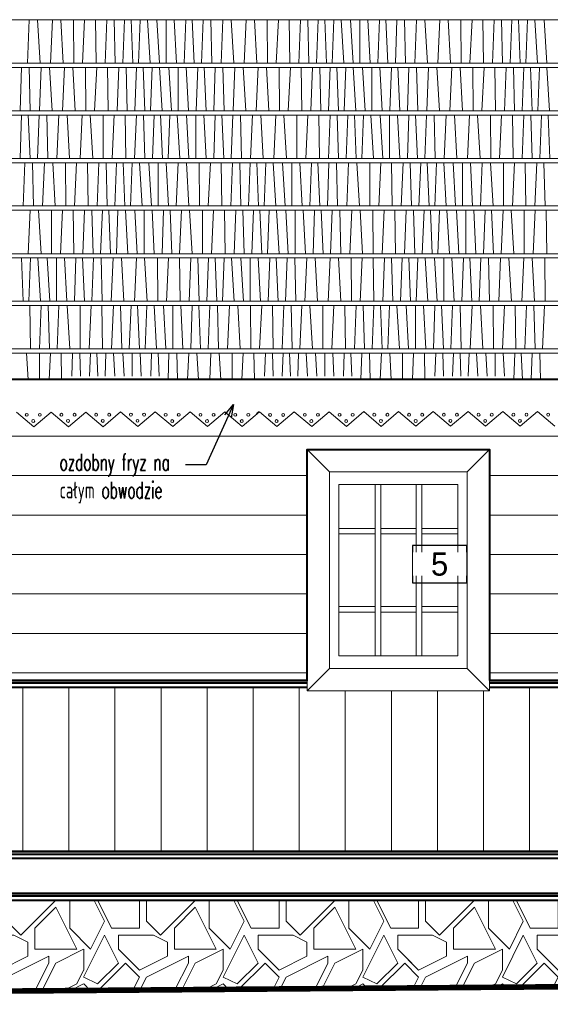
# Model space of a CAD drawing. Header units: centimetres. Extents: x 148485 to 162129, y -6573 to -2118.
# Tile 125 of 167: x 154604 to 154889, y -6224 to -5694. Entities that reach past the tile are written whole.
import ezdxf
from ezdxf import colors
from ezdxf.entities.mleader import LeaderData, LeaderLine
from ezdxf.math import Vec2, Vec3

# ---------------------------------------------------------------- set-up
doc = ezdxf.new("R2010")
doc.units = ezdxf.units.CM
doc.header["$LTSCALE"] = 0.1
doc.layers.get('0').update_dxf_attribs({"color": 45})
doc.layers.add('A_opisy elewacji', color=7, linetype='Continuous')
doc.layers.add('widoki_R&F', color=4, linetype='Continuous')
for name, color, linetype, lineweight in [('ELEWACJE - dach podziały', 34, 'Continuous', 15), ('ELEWACJE - deskowanie', 251, 'Continuous', 13), ('ELEWACJE - gzymsy', 231, 'Continuous', 15), ('ELEWACJE - hacz dachówki', 251, 'Continuous', 9), ('ELEWACJE - stolarka', 200, 'Continuous', 15), ('ELEWACJE - ściany', 7, 'Continuous', 40), ('PODSTAWOWE - teren', 54, 'Continuous', 50)]:
    doc.layers.add(name, color=color, linetype=linetype, lineweight=lineweight)
doc.styles.add('CG', font='FL Pismo Techniczne.ttf')
doc.styles.add('Skala 50', font='simplex.shx', dxfattribs={"width": 0.9, "height": 10})

# ---------------------------------------------------------------- blocks, each defined once
blk = doc.blocks.new('_Open30')
at = {"color": 0, "linetype": 'ByBlock', "lineweight": -2, "transparency": 16777216}
for p, q in [((-1, 0.2679), (0, 0)), ((0, 0), (-1, -0.2679)), ((0, 0), (-1, 0))]:
    blk.add_line(p, q, dxfattribs=at)

msp = doc.modelspace()

# ---------------------------------------------------------------- hatches: boundary and pattern name
at = {"layer": 'ELEWACJE - hacz dachówki'}
h = msp.add_hatch(dxfattribs=at)
h.set_pattern_fill('JIS_WOOD', color=256, scale=30, angle=315)
h.set_pattern_definition([(360, (-5147.87, 0), (5e-15, 21.2132034), [])])
h.paths.add_polyline_path([(154513.633, -6049.86), (154758.044, -6049.86), (154758.044, -5925.718), (154856.044, -5925.718), (154856.044, -6049.86), (155143.167, -6049.86), (155143.167, -5904.801), (155133.831, -5912.73), (155124.497, -5904.826), (155115.161, -5912.756), (155105.826, -5904.851), (155096.491, -5912.781), (155087.156, -5904.877), (155077.821, -5912.806), (155068.486, -5904.902), (155059.15, -5912.832), (155049.816, -5904.927), (155040.48, -5912.857), (155031.145, -5904.953), (155021.81, -5912.882), (155012.475, -5904.978), (155003.14, -5912.908), (154993.805, -5905.003), (154984.469, -5912.933), (154975.135, -5905.029), (154965.799, -5912.958), (154956.464, -5905.054), (154947.129, -5912.984), (154937.794, -5905.079), (154928.459, -5913.009), (154919.124, -5905.105), (154909.789, -5913.034), (154900.454, -5905.13), (154891.118, -5913.06), (154881.784, -5905.155), (154872.448, -5913.085), (154863.113, -5905.18), (154853.778, -5913.11), (154844.443, -5905.206), (154835.108, -5913.136), (154825.773, -5905.231), (154816.437, -5913.161), (154807.103, -5905.256), (154797.767, -5913.186), (154788.432, -5905.282), (154779.097, -5913.211), (154769.762, -5905.307), (154760.427, -5913.237), (154751.092, -5905.332), (154741.757, -5913.262), (154732.422, -5905.358), (154723.086, -5913.287), (154713.752, -5905.383), (154704.416, -5913.313), (154695.081, -5905.408), (154685.746, -5913.338), (154676.411, -5905.434), (154667.076, -5913.363), (154657.741, -5905.459), (154648.405, -5913.389), (154639.071, -5905.484), (154629.735, -5913.414), (154620.4, -5905.51), (154611.065, -5913.439), (154601.73, -5905.535), (154592.395, -5913.465), (154583.06, -5905.56), (154573.724, -5913.49), (154564.39, -5905.586), (154555.054, -5913.515), (154545.719, -5905.611), (154539.251, -5910.467), (154551.474, -5922.56), (154513.633, -5922.56)])
h = msp.add_hatch(dxfattribs=at)
h.set_pattern_fill('JIS_WOOD', color=256, scale=35, angle=45)
h.set_pattern_definition([(90, (-5147.87, 0), (-24.7487373, 2e-15), [])])
h.paths.add_polyline_path([(155152.667, -6141.86), (155152.667, -6053.68), (154856.044, -6053.68), (154856.044, -6055.403), (154758.044, -6055.403), (154758.044, -6053.68), (154518.839, -6053.68), (154512.2, -6053.68), (154512.2, -6141.86)])
at = {"layer": 'ELEWACJE - hacz dachówki', "transparency": 33554687}
h = msp.add_hatch(dxfattribs=at)
h.set_pattern_fill('GRAVEL', color=256, scale=75, pattern_type=2)
h.set_pattern_definition([(0, (-713.396, 1605.56), (75, 75), [22.5, -52.5]), (0, (-668.396, 1613.06), (75, 75), [18.75, -56.25]), (0, (-672.146, 1616.81), (75, 75), [15, -60]), (0, (-694.646, 1635.56), (75, 75), [11.25, -11.25, 15, -37.5]), (0, (-694.646, 1639.31), (75, 75), [15, -3.75, 18.75, -37.5]), (0, (-728.396, 1654.31), (75, 75), [18.75, -56.25]), (0, (-657.146, 1658.06), (75, 75), [18.75, -56.25]), (90, (-728.396, 1620.56), (-75, 75), [11.25, -63.75]), (90, (-717.146, 1676.81), (-75, 75), [7.5, -67.5]), (90, (-713.396, 1605.56), (-75, 75), [11.25, -63.75]), (90, (-705.896, 1673.06), (-75, 75), [3.75, -71.25]), (90, (-702.146, 1643.06), (-75, 75), [11.25, -63.75]), (90, (-694.646, 1616.81), (-75, 75), [18.75, -56.25]), (90, (-687.146, 1669.31), (-75, 75), [11.25, -63.75]), (90, (-679.646, 1639.31), (-75, 75), [15, -60]), (90, (-675.896, 1639.31), (-75, 75), [15, -60]), (90, (-668.396, 1605.56), (-75, 75), [7.5, -67.5]), (90, (-657.146, 1616.81), (-75, 75), [18.75, -56.25]), (45, (-720.896, 1613.06), (0, 75), [31.8198, -74.246217]), (45, (-713.396, 1616.81), (0, 75), [15.9099, -90.156117]), (45, (-679.646, 1658.06), (0, 75), [21.213203, -84.852815]), (45, (-679.646, 1661.81), (0, 75), [15.9099, -90.156117]), (135, (-705.896, 1654.31), (-75, 2e-14), [5.303325, -100.762692]), (135, (-720.896, 1613.06), (-75, 2e-14), [10.606575, -95.459442]), (135, (-698.396, 1635.56), (-75, 2e-14), [10.606575, -95.459442]), (135, (-679.646, 1654.31), (-75, 2e-14), [10.606575, -95.459442]), (135, (-657.146, 1669.31), (-75, 2e-14), [15.9099, -90.156117]), (135, (-657.146, 1665.56), (-75, 2e-14), [10.606575, -95.459442]), (135, (-660.896, 1673.06), (-75, 2e-14), [10.606575, -95.459442]), (135, (-683.396, 1605.56), (-75, 2e-14), [15.9099, -90.156117]), (26.56505, (-660.896, 1650.562), (75, 3e-08), [8.385, -159.3201]), (26.56505, (-679.646, 1631.812), (75, 3e-08), [8.385, -159.3201]), (26.56505, (-705.896, 1654.312), (75, 3e-08), [16.77, -150.9351]), (26.56505, (-702.146, 1673.062), (75, 3e-08), [16.77, -150.9351]), (26.56505, (-702.146, 1654.312), (75, 3e-08), [16.77, -150.9351]), (26.56505, (-657.146, 1669.312), (75, 3e-08), [16.77, -150.9351]), (26.56505, (-728.396, 1631.812), (75, 3e-08), [25.15575, -142.54935]), (26.56505, (-728.396, 1635.562), (75, 3e-08), [25.15575, -142.54935]), (26.56505, (-728.396, 1665.562), (75, 3e-08), [25.15575, -142.54935]), (63.43495, (-690.896, 1661.812), (4e-09, 75), [8.385, -159.3201]), (63.43495, (-657.146, 1658.062), (4e-09, 75), [8.385, -100.625098, 16.77, -41.925]), (63.43495, (-664.646, 1650.562), (4e-09, 75), [16.77, -150.9351]), (63.43495, (-709.646, 1658.062), (4e-09, 75), [16.77, -150.9351]), (63.43495, (-713.396, 1658.062), (4e-09, 75), [16.77, -150.9351]), (63.43495, (-687.146, 1665.562), (4e-09, 75), [25.15575, -142.54935]), (116.56505, (-705.896, 1646.812), (-3e-08, 75), [8.385, -159.3201]), (116.56505, (-657.146, 1639.312), (-3e-08, 75), [8.385, -159.3201]), (116.56505, (-672.146, 1616.812), (-3e-08, 75), [16.77, -150.9351]), (116.56505, (-675.896, 1620.562), (-3e-08, 75), [16.77, -150.9351]), (116.56505, (-668.396, 1673.062), (-3e-08, 75), [16.77, -150.9351]), (116.56505, (-728.396, 1635.562), (-3e-08, 75), [16.77, -150.9351]), (116.56505, (-690.896, 1605.562), (-3e-08, 75), [25.15575, -142.54935]), (153.43495, (-664.646, 1650.562), (-75, 4e-09), [16.77, -150.9351]), (153.43495, (-660.896, 1646.812), (-75, 4e-09), [16.77, -150.9351]), (153.43495, (-717.146, 1609.312), (-75, 4e-09), [8.385, -159.3201]), (153.43495, (-694.646, 1639.312), (-75, 4e-09), [8.385, -159.3201]), (153.43495, (-679.646, 1661.812), (-75, 4e-09), [8.385, -159.3201])])
h.paths.add_polyline_path([(154517.7, -6217.56), (155158.167, -6212.56), (155158.167, -6168.219), (154517.7, -6168.219)])

# ---------------------------------------------------------------- linework, layer by layer
at = {"layer": 'A_opisy elewacji'}
msp.add_lwpolyline([(154843.793, -5997.328), (154843.793, -5977.328), (154814.537, -5977.328), (154814.537, -5997.328)], close=True, dxfattribs=at)
at = {"layer": 'ELEWACJE - dach podziały'}
for points in [[(154205.667, -5717.795), (155142.973, -5717.795)], [(154397.481, -5743.404), (155152.419, -5743.404)], [(154417.946, -5769.054), (155158.747, -5769.054)], [(154437.825, -5794.664), (155171.287, -5794.664)], [(154461.31, -5820.319), (155184.984, -5820.319)], [(154484.744, -5845.929), (155197.211, -5845.929)], [(154508.229, -5871.583), (155208.335, -5871.583)], [(154520.963, -5888.06), (155214.467, -5888.06)]]:
    msp.add_lwpolyline(points, dxfattribs=at)
at = {"layer": 'ELEWACJE - deskowanie'}
for points in [[(154794.544, -5944.56), (154794.544, -6036.56), (154797.544, -6036.56), (154797.544, -5944.56), (154794.544, -5944.56)], [(154816.544, -5944.56), (154816.544, -6036.56), (154819.544, -6036.56), (154819.544, -5944.56), (154816.544, -5944.56)], [(154794.544, -5968.06), (154775.044, -5968.06), (154775.044, -5971.06), (154794.544, -5971.06), (154794.544, -5968.06)], [(154816.544, -5968.06), (154797.544, -5968.06), (154797.544, -5971.06), (154816.544, -5971.06), (154816.544, -5968.06)], [(154839.044, -5968.06), (154819.544, -5968.06), (154819.544, -5971.06), (154839.044, -5971.06), (154839.044, -5968.06)], [(154794.544, -6010.06), (154775.044, -6010.06), (154775.044, -6013.06), (154794.544, -6013.06), (154794.544, -6010.06)], [(154816.544, -6010.06), (154797.544, -6010.06), (154797.544, -6013.06), (154816.544, -6013.06), (154816.544, -6010.06)], [(154839.044, -6010.06), (154819.544, -6010.06), (154819.544, -6013.06), (154839.044, -6013.06), (154839.044, -6010.06)]]:
    msp.add_lwpolyline(points, dxfattribs=at)
at = {"layer": 'ELEWACJE - gzymsy'}
for points in [[(154520.963, -5888.06), (155143.167, -5888.06)], [(154891.118, -5913.06), (154881.784, -5905.155), (154872.448, -5913.085), (154863.113, -5905.18), (154853.778, -5913.11), (154844.443, -5905.206), (154835.108, -5913.136), (154825.773, -5905.231), (154816.437, -5913.161), (154807.103, -5905.256), (154797.767, -5913.186), (154788.432, -5905.282), (154779.097, -5913.211), (154769.762, -5905.307), (154760.427, -5913.237), (154751.092, -5905.332), (154741.757, -5913.262), (154732.422, -5905.358), (154723.086, -5913.287), (154713.752, -5905.383), (154704.416, -5913.313), (154695.081, -5905.408), (154685.746, -5913.338), (154676.411, -5905.434), (154667.076, -5913.363), (154657.741, -5905.459), (154648.405, -5913.389), (154639.071, -5905.484), (154629.735, -5913.414), (154620.4, -5905.51), (154611.065, -5913.439), (154601.73, -5905.535)], [(154732.222, -5905.122), (154732.222, -5905.122), (154730.824, -5906.31), (154730.824, -5906.31)], [(154730.824, -5906.31), (154730.824, -5906.31), (154730.824, -5906.31), (154732.222, -5905.122)]]:
    msp.add_lwpolyline(points, dxfattribs=at)
msp.add_lwpolyline([(154775.044, -6036.56), (154839.044, -6036.56), (154839.044, -5944.56), (154775.044, -5944.56)], close=True, dxfattribs=at)
for centre in [(154607.303, -5906.979), (154610.821, -5910.317), (154614.339, -5906.98), (154625.973, -5906.954), (154629.491, -5910.292), (154629.491, -5910.292), (154633.009, -5906.954), (154644.643, -5906.929), (154648.161, -5910.266), (154648.161, -5910.266), (154651.679, -5906.929), (154663.314, -5906.903), (154666.831, -5910.241), (154666.831, -5910.241), (154670.35, -5906.904), (154681.984, -5907.021), (154685.502, -5910.359), (154685.502, -5910.359), (154689.02, -5907.022), (154700.676, -5907.022), (154704.194, -5910.36), (154707.712, -5907.023), (154719.346, -5906.997), (154722.864, -5910.334), (154722.864, -5910.334), (154726.382, -5906.997), (154738.061, -5907.024), (154741.579, -5910.361), (154745.097, -5907.024), (154756.731, -5906.999), (154760.249, -5910.336), (154760.249, -5910.336), (154763.767, -5906.999), (154775.424, -5906.999), (154778.942, -5910.337), (154782.46, -5907), (154794.094, -5906.974), (154797.612, -5910.312), (154797.612, -5910.312), (154801.13, -5906.974), (154812.786, -5906.975), (154816.304, -5910.312), (154819.822, -5906.975), (154831.457, -5906.95), (154834.975, -5910.287), (154834.975, -5910.287), (154838.493, -5906.95), (154850.127, -5906.924), (154853.645, -5910.262), (154853.645, -5910.262), (154857.163, -5906.925), (154868.819, -5906.925), (154872.337, -5910.263), (154875.855, -5906.925), (154887.49, -5906.9)]:
    msp.add_circle(centre, 0.783, dxfattribs=at)
at = {"layer": 'ELEWACJE - hacz dachówki'}
for p, q in [((154608.667, -5694.466), (154607.64, -5717.795)), ((154613.106, -5694.466), (154614.45, -5717.795)), ((154621.126, -5694.466), (154620.098, -5717.795)), ((154625.564, -5694.466), (154626.909, -5717.795)), ((154632.471, -5694.466), (154632.557, -5717.795)), ((154638.444, -5694.466), (154637.329, -5717.795)), ((154644.228, -5694.466), (154644.594, -5717.795)), ((154649.404, -5717.795), (154650.367, -5694.466)), ((154654.89, -5717.795), (154654.211, -5694.466)), ((154658.923, -5717.795), (154659.886, -5694.466)), ((154664.335, -5717.795), (154663.372, -5694.466)), ((154667.395, -5717.795), (154668.268, -5694.466)), ((154673.614, -5717.795), (154672.23, -5694.466)), ((154678.594, -5717.795), (154677.284, -5694.466)), ((154682.28, -5717.795), (154682.28, -5694.466)), ((154687.757, -5717.795), (154686.593, -5694.466)), ((154691.936, -5717.795), (154692.737, -5694.466)), ((154697.259, -5717.795), (154696.24, -5694.466)), ((154702.136, -5694.466), (154701.31, -5717.795)), ((154706.303, -5694.466), (154706.853, -5717.795)), ((154712.739, -5694.466), (154711.712, -5717.795)), ((154717.178, -5694.466), (154718.522, -5717.795)), ((154725.198, -5694.466), (154724.171, -5717.795)), ((154729.637, -5694.466), (154730.981, -5717.795)), ((154736.543, -5694.466), (154736.629, -5717.795)), ((154742.516, -5694.466), (154741.401, -5717.795)), ((154748.3, -5694.466), (154748.667, -5717.795)), ((154753.476, -5717.795), (154754.44, -5694.466)), ((154758.963, -5717.795), (154758.283, -5694.466)), ((154762.995, -5717.795), (154763.958, -5694.466)), ((154768.407, -5717.795), (154767.444, -5694.466)), ((154771.467, -5717.795), (154772.34, -5694.466)), ((154777.686, -5717.795), (154776.303, -5694.466)), ((154782.666, -5717.795), (154781.356, -5694.466)), ((154786.352, -5717.795), (154786.352, -5694.466)), ((154791.829, -5717.795), (154790.665, -5694.466)), ((154796.008, -5717.795), (154796.809, -5694.466)), ((154801.331, -5717.795), (154800.312, -5694.466)), ((154806.208, -5694.466), (154805.382, -5717.795)), ((154810.375, -5694.466), (154810.925, -5717.795)), ((154816.812, -5694.466), (154815.784, -5717.795)), ((154821.25, -5694.466), (154822.595, -5717.795)), ((154829.27, -5694.466), (154828.243, -5717.795)), ((154833.709, -5694.466), (154835.053, -5717.795)), ((154840.616, -5694.466), (154840.702, -5717.795)), ((154846.588, -5694.466), (154845.473, -5717.795)), ((154852.372, -5694.466), (154852.739, -5717.795)), ((154857.549, -5717.795), (154858.512, -5694.466)), ((154863.035, -5717.795), (154862.355, -5694.466)), ((154867.067, -5717.795), (154868.031, -5694.466)), ((154872.479, -5717.795), (154871.516, -5694.466)), ((154875.539, -5717.795), (154876.413, -5694.466)), ((154881.758, -5717.795), (154880.375, -5694.466)), ((154886.739, -5717.795), (154885.428, -5694.466)), ((154604.527, -5720.074), (154603.701, -5743.404)), ((154608.694, -5720.074), (154609.244, -5743.404)), ((154615.13, -5720.074), (154614.103, -5743.404)), ((154619.568, -5720.074), (154620.913, -5743.404)), ((154627.589, -5720.074), (154626.561, -5743.404)), ((154632.027, -5720.074), (154633.372, -5743.404)), ((154638.934, -5720.074), (154639.02, -5743.404)), ((154644.907, -5720.074), (154643.792, -5743.404)), ((154650.691, -5720.074), (154651.057, -5743.404)), ((154655.867, -5743.404), (154656.83, -5720.074)), ((154661.353, -5743.404), (154660.674, -5720.074)), ((154665.386, -5743.404), (154666.349, -5720.074)), ((154670.798, -5743.404), (154669.835, -5720.074)), ((154673.858, -5743.404), (154674.731, -5720.074)), ((154680.076, -5743.404), (154678.693, -5720.074)), ((154685.057, -5743.404), (154683.747, -5720.074)), ((154688.743, -5743.404), (154688.743, -5720.074)), ((154694.22, -5743.404), (154693.056, -5720.074)), ((154698.399, -5743.404), (154699.2, -5720.074)), ((154703.722, -5743.404), (154702.703, -5720.074)), ((154708.599, -5720.074), (154707.773, -5743.404)), ((154712.766, -5720.074), (154713.316, -5743.404)), ((154719.202, -5720.074), (154718.175, -5743.404)), ((154723.641, -5720.074), (154724.985, -5743.404)), ((154731.661, -5720.074), (154730.634, -5743.404)), ((154736.099, -5720.074), (154737.444, -5743.404)), ((154743.006, -5720.074), (154743.092, -5743.404)), ((154748.979, -5720.074), (154747.864, -5743.404)), ((154754.763, -5720.074), (154755.129, -5743.404)), ((154759.939, -5743.404), (154760.902, -5720.074)), ((154765.425, -5743.404), (154764.746, -5720.074)), ((154769.458, -5743.404), (154770.421, -5720.074)), ((154774.87, -5743.404), (154773.907, -5720.074)), ((154777.93, -5743.404), (154778.803, -5720.074)), ((154784.149, -5743.404), (154782.766, -5720.074)), ((154789.129, -5743.404), (154787.819, -5720.074)), ((154792.815, -5743.404), (154792.815, -5720.074)), ((154798.292, -5743.404), (154797.128, -5720.074)), ((154802.471, -5743.404), (154803.272, -5720.074)), ((154807.794, -5743.404), (154806.775, -5720.074)), ((154812.671, -5720.074), (154811.845, -5743.404)), ((154816.838, -5720.074), (154817.388, -5743.404)), ((154823.275, -5720.074), (154822.247, -5743.404)), ((154827.713, -5720.074), (154829.057, -5743.404)), ((154835.731, -5720.12), (154834.704, -5743.449)), ((154840.17, -5720.12), (154841.514, -5743.449)), ((154847.076, -5720.12), (154847.163, -5743.449)), ((154853.049, -5720.12), (154851.934, -5743.449)), ((154858.833, -5720.12), (154859.2, -5743.449)), ((154864.01, -5743.449), (154864.973, -5720.12)), ((154869.496, -5743.449), (154868.816, -5720.12)), ((154873.528, -5743.449), (154874.491, -5720.12)), ((154878.94, -5743.449), (154877.977, -5720.12)), ((154882, -5743.449), (154882.874, -5720.12)), ((154888.219, -5743.449), (154886.836, -5720.12)), ((154603.772, -5769.054), (154604.573, -5745.725)), ((154609.095, -5769.054), (154608.075, -5745.725)), ((154613.972, -5745.725), (154613.146, -5769.054)), ((154618.139, -5745.725), (154618.689, -5769.054)), ((154624.575, -5745.725), (154623.547, -5769.054)), ((154629.013, -5745.725), (154630.358, -5769.054)), ((154637.034, -5745.725), (154636.006, -5769.054)), ((154641.472, -5745.725), (154642.817, -5769.054)), ((154648.379, -5745.725), (154648.465, -5769.054)), ((154654.352, -5745.725), (154653.237, -5769.054)), ((154660.136, -5745.725), (154660.502, -5769.054)), ((154665.312, -5769.054), (154666.275, -5745.725)), ((154670.798, -5769.054), (154670.118, -5745.725)), ((154674.831, -5769.054), (154675.794, -5745.725)), ((154680.243, -5769.054), (154679.28, -5745.725)), ((154683.303, -5769.054), (154684.176, -5745.725)), ((154689.521, -5769.054), (154688.138, -5745.725)), ((154694.502, -5769.054), (154693.192, -5745.725)), ((154698.188, -5769.054), (154698.188, -5745.725)), ((154703.665, -5769.054), (154702.5, -5745.725)), ((154707.844, -5769.054), (154708.645, -5745.725)), ((154713.167, -5769.054), (154712.148, -5745.725)), ((154718.044, -5745.725), (154717.218, -5769.054)), ((154722.211, -5745.725), (154722.761, -5769.054)), ((154728.647, -5745.725), (154727.62, -5769.054)), ((154733.086, -5745.725), (154734.43, -5769.054)), ((154741.106, -5745.729), (154740.078, -5769.058)), ((154745.544, -5745.729), (154746.889, -5769.058)), ((154752.451, -5745.729), (154752.537, -5769.058)), ((154758.424, -5745.729), (154757.309, -5769.058)), ((154764.208, -5745.729), (154764.574, -5769.058)), ((154769.384, -5769.058), (154770.347, -5745.729)), ((154774.87, -5769.058), (154774.19, -5745.729)), ((154778.903, -5769.058), (154779.866, -5745.729)), ((154784.315, -5769.058), (154783.352, -5745.729)), ((154787.375, -5769.058), (154788.248, -5745.729)), ((154793.593, -5769.058), (154792.21, -5745.729)), ((154798.574, -5769.058), (154797.264, -5745.729)), ((154802.26, -5769.058), (154802.26, -5745.729)), ((154807.737, -5769.058), (154806.572, -5745.729)), ((154811.916, -5769.058), (154812.717, -5745.729)), ((154817.239, -5769.058), (154816.22, -5745.729)), ((154822.116, -5745.729), (154821.29, -5769.058)), ((154826.283, -5745.729), (154826.833, -5769.058)), ((154832.719, -5745.729), (154831.692, -5769.058)), ((154837.158, -5745.729), (154838.502, -5769.058)), ((154845.178, -5745.729), (154844.151, -5769.058)), ((154849.616, -5745.729), (154850.961, -5769.058)), ((154856.523, -5745.729), (154856.609, -5769.058)), ((154862.496, -5745.729), (154861.381, -5769.058)), ((154868.28, -5745.729), (154868.646, -5769.058)), ((154873.456, -5769.058), (154874.419, -5745.729)), ((154878.942, -5769.058), (154878.263, -5745.729)), ((154882.975, -5769.058), (154883.938, -5745.729)), ((154888.387, -5769.058), (154887.424, -5745.729)), ((154606.224, -5771.379), (154605.398, -5794.708)), ((154610.391, -5771.379), (154610.941, -5794.708)), ((154616.827, -5771.379), (154615.799, -5794.708)), ((154621.265, -5771.379), (154622.61, -5794.708)), ((154628.172, -5771.379), (154628.258, -5794.708)), ((154634.145, -5771.379), (154633.03, -5794.708)), ((154639.929, -5771.379), (154640.295, -5794.708)), ((154645.105, -5794.708), (154646.068, -5771.379)), ((154650.591, -5794.708), (154649.912, -5771.379)), ((154654.624, -5794.708), (154655.587, -5771.379)), ((154660.036, -5794.708), (154659.073, -5771.379)), ((154663.096, -5794.708), (154663.969, -5771.379)), ((154669.314, -5794.708), (154667.931, -5771.379)), ((154674.295, -5794.708), (154672.985, -5771.379)), ((154677.981, -5794.708), (154677.981, -5771.379)), ((154683.458, -5794.708), (154682.294, -5771.379)), ((154688.664, -5771.379), (154687.637, -5794.708)), ((154693.103, -5771.379), (154694.447, -5794.708)), ((154700.009, -5771.379), (154700.095, -5794.708)), ((154705.982, -5771.379), (154704.867, -5794.708)), ((154711.766, -5771.379), (154712.133, -5794.708)), ((154716.942, -5794.708), (154717.906, -5771.379)), ((154722.429, -5794.708), (154721.749, -5771.379)), ((154726.461, -5794.708), (154727.424, -5771.379)), ((154731.873, -5794.708), (154730.91, -5771.379)), ((154734.933, -5794.708), (154735.806, -5771.379)), ((154741.152, -5794.708), (154739.769, -5771.379)), ((154746.132, -5794.708), (154744.822, -5771.379)), ((154749.818, -5794.708), (154749.818, -5771.379)), ((154755.295, -5794.708), (154754.131, -5771.379)), ((154759.474, -5794.708), (154760.275, -5771.379)), ((154764.797, -5794.708), (154763.778, -5771.379)), ((154769.674, -5771.379), (154768.848, -5794.708)), ((154773.841, -5771.379), (154774.391, -5794.708)), ((154780.278, -5771.379), (154779.25, -5794.708)), ((154784.716, -5771.379), (154786.061, -5794.708)), ((154791.623, -5771.379), (154791.709, -5794.708)), ((154797.595, -5771.379), (154796.48, -5794.708)), ((154803.379, -5771.379), (154803.746, -5794.708)), ((154808.556, -5794.708), (154809.519, -5771.379)), ((154814.042, -5794.708), (154813.362, -5771.379)), ((154818.075, -5794.708), (154819.038, -5771.379)), ((154823.486, -5794.708), (154822.523, -5771.379)), ((154826.546, -5794.708), (154827.42, -5771.379)), ((154832.765, -5794.708), (154831.382, -5771.379)), ((154837.746, -5794.708), (154836.435, -5771.379)), ((154841.431, -5794.708), (154841.431, -5771.379)), ((154846.909, -5794.708), (154845.744, -5771.379)), ((154852.115, -5771.379), (154851.087, -5794.708)), ((154856.553, -5771.379), (154857.898, -5794.708)), ((154863.46, -5771.379), (154863.546, -5794.708)), ((154869.433, -5771.379), (154868.318, -5794.708)), ((154875.216, -5771.379), (154875.583, -5794.708)), ((154880.393, -5794.708), (154881.356, -5771.379)), ((154885.879, -5794.708), (154885.199, -5771.379)), ((154609.202, -5796.99), (154608.174, -5820.319)), ((154613.64, -5796.99), (154614.985, -5820.319)), ((154620.547, -5796.99), (154620.633, -5820.319)), ((154626.519, -5796.99), (154625.405, -5820.319)), ((154632.303, -5796.99), (154632.67, -5820.319)), ((154637.48, -5820.319), (154638.443, -5796.99)), ((154642.966, -5820.319), (154642.286, -5796.99)), ((154646.999, -5820.319), (154647.962, -5796.99)), ((154652.41, -5820.319), (154651.448, -5796.99)), ((154655.47, -5820.319), (154656.344, -5796.99)), ((154661.689, -5820.319), (154660.306, -5796.99)), ((154666.67, -5820.319), (154665.359, -5796.99)), ((154670.355, -5820.319), (154670.355, -5796.99)), ((154675.833, -5820.319), (154674.668, -5796.99)), ((154680.012, -5820.319), (154680.812, -5796.99)), ((154685.334, -5820.319), (154684.315, -5796.99)), ((154690.413, -5796.99), (154689.386, -5820.319)), ((154694.851, -5796.99), (154696.196, -5820.319)), ((154701.758, -5796.99), (154701.844, -5820.319)), ((154707.731, -5796.99), (154706.616, -5820.319)), ((154713.515, -5796.99), (154713.881, -5820.319)), ((154718.691, -5820.319), (154719.654, -5796.99)), ((154724.177, -5820.319), (154723.498, -5796.99)), ((154728.21, -5820.319), (154729.173, -5796.99)), ((154733.622, -5820.319), (154732.659, -5796.99)), ((154736.682, -5820.319), (154737.555, -5796.99)), ((154742.901, -5820.319), (154741.518, -5796.99)), ((154747.881, -5820.319), (154746.571, -5796.99)), ((154751.567, -5820.319), (154751.567, -5796.99)), ((154757.044, -5820.319), (154755.88, -5796.99)), ((154761.223, -5820.319), (154762.024, -5796.99)), ((154766.546, -5820.319), (154765.527, -5796.99)), ((154771.423, -5796.99), (154770.597, -5820.319)), ((154775.59, -5796.99), (154776.14, -5820.319)), ((154782.027, -5796.99), (154780.999, -5820.319)), ((154786.465, -5796.99), (154787.81, -5820.319)), ((154793.372, -5796.99), (154793.458, -5820.319)), ((154799.344, -5796.99), (154798.229, -5820.319)), ((154805.128, -5796.99), (154805.495, -5820.319)), ((154810.305, -5820.319), (154811.268, -5796.99)), ((154815.791, -5820.319), (154815.111, -5796.99)), ((154819.823, -5820.319), (154820.787, -5796.99)), ((154825.235, -5820.319), (154824.272, -5796.99)), ((154828.295, -5820.319), (154829.169, -5796.99)), ((154834.514, -5820.319), (154833.131, -5796.99)), ((154839.495, -5820.319), (154838.184, -5796.99)), ((154843.18, -5820.319), (154843.18, -5796.99)), ((154848.658, -5820.319), (154847.493, -5796.99)), ((154852.837, -5820.319), (154853.637, -5796.99)), ((154858.159, -5820.319), (154857.14, -5796.99)), ((154863.238, -5796.99), (154862.21, -5820.319)), ((154867.676, -5796.99), (154869.021, -5820.319)), ((154874.583, -5796.99), (154874.669, -5820.319)), ((154880.556, -5796.99), (154879.441, -5820.319)), ((154886.34, -5796.99), (154886.706, -5820.319)), ((154605.384, -5845.929), (154604.421, -5822.6)), ((154608.444, -5845.929), (154609.318, -5822.6)), ((154614.663, -5845.929), (154613.28, -5822.6)), ((154619.644, -5845.929), (154618.333, -5822.6)), ((154623.329, -5845.929), (154623.329, -5822.6)), ((154628.807, -5845.929), (154627.642, -5822.6)), ((154632.986, -5845.929), (154633.786, -5822.6)), ((154638.308, -5845.929), (154637.289, -5822.6)), ((154643.186, -5822.6), (154642.36, -5845.929)), ((154647.352, -5822.6), (154647.903, -5845.929)), ((154653.789, -5822.6), (154652.761, -5845.929)), ((154658.227, -5822.6), (154659.572, -5845.929)), ((154666.246, -5822.644), (154665.218, -5845.973)), ((154670.684, -5822.644), (154672.029, -5845.973)), ((154677.591, -5822.644), (154677.677, -5845.973)), ((154683.564, -5822.644), (154682.449, -5845.973)), ((154689.347, -5822.644), (154689.714, -5845.973)), ((154694.524, -5845.973), (154695.487, -5822.644)), ((154700.01, -5845.973), (154699.33, -5822.644)), ((154704.043, -5845.973), (154705.006, -5822.644)), ((154709.455, -5845.973), (154708.492, -5822.644)), ((154712.514, -5845.973), (154713.388, -5822.644)), ((154718.733, -5845.973), (154717.35, -5822.644)), ((154723.714, -5845.973), (154722.403, -5822.644)), ((154727.399, -5845.973), (154727.399, -5822.644)), ((154732.877, -5845.973), (154731.712, -5822.644)), ((154737.056, -5845.973), (154737.857, -5822.644)), ((154742.379, -5845.973), (154741.359, -5822.644)), ((154747.256, -5822.644), (154746.43, -5845.973)), ((154751.423, -5822.644), (154751.973, -5845.973)), ((154757.859, -5822.644), (154756.831, -5845.973)), ((154762.297, -5822.644), (154763.642, -5845.973)), ((154770.318, -5822.644), (154769.29, -5845.973)), ((154774.756, -5822.644), (154776.101, -5845.973)), ((154781.663, -5822.644), (154781.749, -5845.973)), ((154787.636, -5822.644), (154786.521, -5845.973)), ((154793.42, -5822.644), (154793.786, -5845.973)), ((154798.596, -5845.973), (154799.559, -5822.644)), ((154804.082, -5845.973), (154803.402, -5822.644)), ((154808.115, -5845.973), (154809.078, -5822.644)), ((154813.527, -5845.973), (154812.564, -5822.644)), ((154816.587, -5845.973), (154817.46, -5822.644)), ((154822.805, -5845.973), (154821.422, -5822.644)), ((154827.786, -5845.973), (154826.476, -5822.644)), ((154831.472, -5845.973), (154831.472, -5822.644)), ((154836.949, -5845.973), (154835.784, -5822.644)), ((154841.128, -5845.973), (154841.929, -5822.644)), ((154846.451, -5845.973), (154845.432, -5822.644)), ((154851.328, -5822.644), (154850.502, -5845.973)), ((154855.495, -5822.644), (154856.045, -5845.973)), ((154861.931, -5822.644), (154860.904, -5845.973)), ((154866.37, -5822.644), (154867.714, -5845.973)), ((154874.39, -5822.644), (154873.363, -5845.973)), ((154878.828, -5822.644), (154880.173, -5845.973)), ((154885.735, -5822.644), (154885.821, -5845.973)), ((154608.914, -5848.254), (154609.28, -5871.583)), ((154614.09, -5871.583), (154615.053, -5848.254)), ((154619.576, -5871.583), (154618.896, -5848.254)), ((154624.637, -5848.254), (154623.609, -5871.583)), ((154629.075, -5848.254), (154630.419, -5871.583)), ((154635.982, -5848.254), (154636.068, -5871.583)), ((154641.954, -5848.254), (154640.839, -5871.583)), ((154647.738, -5848.254), (154648.105, -5871.583)), ((154652.915, -5871.583), (154653.878, -5848.254)), ((154658.401, -5871.583), (154657.721, -5848.254)), ((154662.433, -5871.583), (154663.397, -5848.254)), ((154667.845, -5871.583), (154666.882, -5848.254)), ((154670.905, -5871.583), (154671.779, -5848.254)), ((154677.124, -5871.583), (154675.741, -5848.254)), ((154682.105, -5871.583), (154680.794, -5848.254)), ((154685.79, -5871.583), (154685.79, -5848.254)), ((154691.268, -5871.583), (154690.103, -5848.254)), ((154695.447, -5871.583), (154696.247, -5848.254)), ((154700.769, -5871.583), (154699.75, -5848.254)), ((154705.647, -5848.254), (154704.82, -5871.583)), ((154709.813, -5848.254), (154710.364, -5871.583)), ((154716.25, -5848.254), (154715.222, -5871.583)), ((154720.688, -5848.254), (154722.033, -5871.583)), ((154727.595, -5848.254), (154727.681, -5871.583)), ((154733.568, -5848.254), (154732.453, -5871.583)), ((154739.351, -5848.254), (154739.718, -5871.583)), ((154744.528, -5871.583), (154745.491, -5848.254)), ((154750.014, -5871.583), (154749.334, -5848.254)), ((154755.074, -5848.254), (154754.047, -5871.583)), ((154759.513, -5848.254), (154760.857, -5871.583)), ((154766.419, -5848.254), (154766.506, -5871.583)), ((154772.392, -5848.254), (154771.277, -5871.583)), ((154778.176, -5848.254), (154778.543, -5871.583)), ((154783.353, -5871.583), (154784.316, -5848.254)), ((154788.839, -5871.583), (154788.159, -5848.254)), ((154792.871, -5871.583), (154793.834, -5848.254)), ((154798.283, -5871.583), (154797.32, -5848.254)), ((154801.343, -5871.583), (154802.217, -5848.254)), ((154807.562, -5871.583), (154806.179, -5848.254)), ((154812.543, -5871.583), (154811.232, -5848.254)), ((154816.228, -5871.583), (154816.228, -5848.254)), ((154821.705, -5871.583), (154820.541, -5848.254)), ((154825.884, -5871.583), (154826.685, -5848.254)), ((154831.207, -5871.583), (154830.188, -5848.254)), ((154836.085, -5848.254), (154835.258, -5871.583)), ((154840.251, -5848.254), (154840.801, -5871.583)), ((154846.688, -5848.254), (154845.66, -5871.583)), ((154851.126, -5848.254), (154852.471, -5871.583)), ((154858.033, -5848.254), (154858.119, -5871.583)), ((154864.006, -5848.254), (154862.891, -5871.583)), ((154869.789, -5848.254), (154870.156, -5871.583)), ((154874.966, -5871.583), (154875.929, -5848.254)), ((154880.452, -5871.583), (154879.772, -5848.254)), ((154885.512, -5848.254), (154884.485, -5871.583)), ((154607.189, -5873.908), (154608.005, -5888.06)), ((154614.096, -5873.908), (154614.148, -5888.06)), ((154620.068, -5873.908), (154619.392, -5888.06)), ((154625.852, -5873.908), (154626.075, -5888.06)), ((154631.487, -5886.146), (154631.992, -5873.908)), ((154636.192, -5886.146), (154635.835, -5873.908)), ((154641.005, -5886.146), (154641.511, -5873.908)), ((154645.501, -5886.146), (154644.996, -5873.908)), ((154649.434, -5886.146), (154649.893, -5873.908)), ((154654.58, -5886.146), (154653.855, -5873.908)), ((154659.596, -5886.146), (154658.908, -5873.908)), ((154663.904, -5886.146), (154663.904, -5873.908)), ((154668.828, -5886.146), (154668.217, -5873.908)), ((154673.941, -5886.146), (154674.361, -5873.908)), ((154678.399, -5886.146), (154677.864, -5873.908)), ((154683.761, -5873.908), (154683.259, -5888.06)), ((154687.927, -5873.908), (154688.261, -5888.06)), ((154694.364, -5873.908), (154693.74, -5888.06)), ((154698.802, -5873.908), (154699.618, -5888.06)), ((154706.293, -5873.908), (154705.67, -5888.06)), ((154710.731, -5873.908), (154711.547, -5888.06)), ((154717.638, -5873.908), (154717.69, -5888.06)), ((154723.611, -5873.908), (154722.935, -5888.06)), ((154729.395, -5873.908), (154729.617, -5888.06)), ((154735.029, -5886.146), (154735.534, -5873.908)), ((154739.734, -5886.146), (154739.378, -5873.908)), ((154744.548, -5886.146), (154745.053, -5873.908)), ((154749.044, -5886.146), (154748.539, -5873.908)), ((154752.977, -5886.146), (154753.435, -5873.908)), ((154758.123, -5886.146), (154757.397, -5873.908)), ((154763.138, -5886.146), (154762.451, -5873.908)), ((154767.447, -5886.146), (154767.447, -5873.908)), ((154772.371, -5886.146), (154771.76, -5873.908)), ((154777.484, -5886.146), (154777.904, -5873.908)), ((154781.941, -5886.146), (154781.407, -5873.908)), ((154787.303, -5873.908), (154786.802, -5888.06)), ((154791.47, -5873.908), (154791.804, -5888.06)), ((154797.906, -5873.908), (154797.283, -5888.06)), ((154802.345, -5873.908), (154803.16, -5888.06)), ((154809.252, -5873.908), (154809.304, -5888.06)), ((154815.224, -5873.908), (154814.548, -5888.06)), ((154821.008, -5873.908), (154821.231, -5888.06)), ((154826.642, -5886.146), (154827.148, -5873.908)), ((154831.348, -5886.146), (154830.991, -5873.908)), ((154836.161, -5886.146), (154836.667, -5873.908)), ((154840.657, -5886.146), (154840.152, -5873.908)), ((154844.59, -5886.146), (154845.049, -5873.908)), ((154849.736, -5886.146), (154849.011, -5873.908)), ((154854.751, -5886.146), (154854.064, -5873.908)), ((154859.06, -5886.146), (154859.06, -5873.908)), ((154863.984, -5886.146), (154863.373, -5873.908)), ((154869.031, -5888.06), (154869.517, -5873.908)), ((154873.638, -5888.06), (154873.02, -5873.908)), ((154878.917, -5873.908), (154878.415, -5888.06)), ((154883.083, -5873.908), (154883.417, -5888.06))]:
    msp.add_line(p, q, dxfattribs=at)
for points in [[(154205.667, -5694.466), (155137.37, -5694.466)], [(154205.667, -5720.12), (155143.83, -5720.12)], [(154400.205, -5745.729), (155153.277, -5745.729)], [(154417.116, -5771.379), (155160.214, -5771.379)], [(154440.549, -5796.99), (155171.337, -5796.99)], [(154464.034, -5822.644), (155182.489, -5822.644)], [(154487.468, -5848.254), (155193.611, -5848.254)], [(154510.953, -5873.908), (155209.548, -5873.908)]]:
    msp.add_lwpolyline(points, dxfattribs=at)
at = {"layer": 'ELEWACJE - stolarka'}
for points in [[(154856.044, -5925.718), (154758.044, -5925.718), (154770.044, -5937.718), (154844.046, -5937.718)], [(154844.044, -6043.403), (154770.044, -6043.403), (154770.044, -5937.718), (154844.044, -5937.718)], [(154856.044, -6055.403), (154758.044, -6055.403), (154770.044, -6043.403), (154844.046, -6043.403)]]:
    msp.add_lwpolyline(points, close=True, dxfattribs=at)
for points in [[(154758.044, -6055.403), (154758.044, -5925.718), (154770.044, -5937.718), (154770.044, -6043.403), (154758.044, -6055.403)], [(154856.044, -6055.403), (154844.046, -6043.403), (154844.046, -5937.718), (154856.044, -5925.718), (154856.044, -6055.403)]]:
    msp.add_lwpolyline(points, dxfattribs=at)
at = {"layer": 'ELEWACJE - ściany'}
for points in [[(154856.044, -6049.86), (155155.167, -6049.86), (155155.167, -5888.06), (154520.963, -5888.06), (154533.71, -5898.941), (154530.497, -5901.807), (154551.474, -5922.56), (154513.633, -5922.56), (154513.633, -6049.86)], [(154513.633, -6049.86), (154758.044, -6049.86), (154758.044, -5925.718), (154856.044, -5925.718), (154856.044, -6049.86)], [(154758.044, -6049.86), (154511.133, -6049.86), (154518.839, -6051.218), (154758.044, -6051.218)], [(154758.044, -6053.68), (154518.839, -6053.68), (154518.839, -6051.218), (154758.044, -6051.218)], [(154856.044, -6051.218), (155160.373, -6051.218), (155152.667, -6049.86), (154856.044, -6049.86)], [(154856.044, -6051.218), (155160.373, -6051.218), (155160.373, -6053.68), (154856.044, -6053.68)], [(154758.044, -6053.68), (154511.133, -6053.68), (154511.133, -6141.86), (155152.667, -6141.86), (155152.667, -6053.68), (154856.044, -6053.68)]]:
    msp.add_lwpolyline(points, dxfattribs=at)
for points in [[(155160.373, -6143.218), (155152.667, -6141.86), (154511.133, -6141.86), (154518.839, -6143.218)], [(154518.839, -6143.218), (155160.373, -6143.218), (155160.373, -6145.68), (154518.839, -6145.68)], [(155152.667, -6145.68), (154512.2, -6145.68), (154512.2, -6164.398), (155152.667, -6164.398)], [(155160.373, -6165.757), (155152.667, -6164.398), (154511.133, -6164.398), (154518.839, -6165.757)], [(154517.7, -6217.56), (155158.167, -6212.56), (155158.167, -6168.219), (154517.7, -6168.219)], [(154518.839, -6165.757), (155160.373, -6165.757), (155160.373, -6168.219), (154518.839, -6168.219)]]:
    msp.add_lwpolyline(points, close=True, dxfattribs=at)
at = {"layer": 'PODSTAWOWE - teren', "lineweight": 40, "const_width": 3}
msp.add_lwpolyline([(155306.807, -6212.56), (155158.167, -6212.56), (154517.7, -6217.56), (154517.74, -6222.56), (154237.7, -6222.56), (154207.796, -6212.56), (153990.77, -6207.56), (153896.272, -6207.56)], dxfattribs=at)

# ---------------------------------------------------------------- leaders
at = {"layer": 'widoki_R&F'}
ml = msp.add_multileader_mtext('Standard', dxfattribs=at)
ml.set_content('{\\W0.6;ozdobny fryz na całym obwodzie}', color=256, style='Skala 50')
ml.set_leader_properties()
ml.set_arrow_properties(name='OPEN30')
ml.build(insert=Vec2(0, 0))
ml.multileader.update_dxf_attribs({"dogleg_length": 5, "arrow_head_size": 7})
ctx = ml.context
ctx.base_point, ctx.char_height, ctx.arrow_head_size, ctx.plane_origin = Vec3(154623, -5933.954), 9, 7, Vec3(88706.941, 827.574)
notes = []
notes.append((ctx, [(0, (1, 1, 0), (154703.759, -5933.954), (-1, 0), 11.187, [(0, [(154718.402, -5901.386)], 0, [])])]))
ctx.mtext.insert, ctx.mtext.width, ctx.mtext.defined_height = Vec3(154625, -5927.954), 68.12935, 46.643
for ctx, leaders in notes:
    for number, flags, end, landing, length, lines in leaders:
        leader = LeaderData()
        leader.index, (leader.has_last_leader_line, leader.has_dogleg_vector, leader.attachment_direction) = number, flags
        leader.last_leader_point, leader.dogleg_vector, leader.dogleg_length = Vec3(end), Vec3(landing), length
        for number, points, colour, breaks in lines:
            line = LeaderLine()
            line.index, line.vertices, line.color, line.breaks = number, Vec3.list(points), colors.encode_raw_color(colour), breaks
            leader.lines.append(line)
        ctx.leaders.append(leader)

# ---------------------------------------------------------------- next in the draw order: texts
at = {"layer": 'A_opisy elewacji', "insert": (154829.165, -5987.328), "char_height": 12.5, "width": 28.756, "attachment_point": 5, "style": 'CG', "bg_fill": 3, "box_fill_scale": 1, "bg_fill_color": 1, "bg_fill_transparency": 0}
msp.add_mtext('5', dxfattribs=at)

doc.saveas('drawing.dxf')
